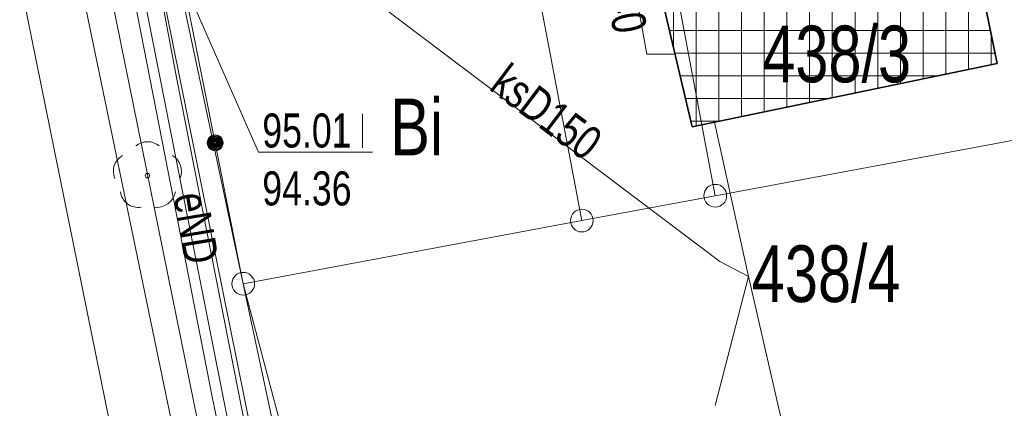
# Model space of a CAD drawing. Header units: metres. Extents: x -320 to 5572509, y -47 to 5960263.
# Tile 16 of 59: x 5572126 to 5572147, y 5960070 to 5960078. Entities that reach past the tile are written whole.
import ezdxf

# ---------------------------------------------------------------- set-up
doc = ezdxf.new("R2010")
doc.units = ezdxf.units.M
doc.header["$MEASUREMENT"] = 0
for name, color, linetype in [('202-Punkt_graniczny_stabilizowa', 7, 'Continuous'), ('210-Oznaczenie_uzytku', 7, 'Continuous'), ('211-Nr_dzialki', 7, 'Continuous'), ('218-Granica_uzytku', 7, 'Continuous'), ('219-Linia_granicy', 7, 'Continuous'), ('312-Budynek__powierzchnia_', 7, 'Continuous'), ('422-Kraweznik_jezdni', 7, 'Continuous'), ('902-Ogrodzenie_trwale_symb_', 7, 'Continuous'), ('922-Drzewo_lisciaste', 7, 'Continuous'), ('940-Trawnik_symb__poj_', 7, 'Continuous'), ('Nowe_810-G Ogólne', 7, 'Continuous'), ('przewod_elektroenergetyczny__li', 7, 'Continuous'), ('przewod_inny__linia_', 7, 'Continuous'), ('przewod_kanalizacyjny__linia_', 7, 'Continuous'), ('przewod_kanalizacyjny__linia_-A', 7, 'Continuous'), ('przewod_telekomunikacyjny__lini', 7, 'Continuous'), ('przewod_wodociagowy__linia_', 7, 'Continuous'), ('przewod_wodociagowy__linia_-Atr', 7, 'Continuous'), ('punkt_o_okreslonej_wysokosci__s', 7, 'Continuous')]:
    doc.layers.add(name, color=color, linetype=linetype)
doc.styles.add('GENERATED_STYLE_1', font='arial.ttf')

# ---------------------------------------------------------------- blocks, each defined once
blk = doc.blocks.new('Wypełnienie_21', base_point=(5572434.607, 5960129.98))
at = {"layer": 'Nowe_810-G Ogólne', "linetype": 'Continuous', "lineweight": 0, "true_color": 0x000000}
h = blk.add_hatch(dxfattribs=at)
h.set_pattern_fill('SIATKA_25X25', color=18, style=0, pattern_type=2)
h.set_pattern_definition([(0, (5572434.6074, 5960128.98037), (0, 0.5), []), (90, (5572434.6074, 5960128.98037), (-0.5, 0), [])])
h.paths.add_polyline_path([(5572138.72, 5960083.49), (5572145.68, 5960084.92), (5572147.24, 5960077.25), (5572140.52, 5960075.86)])
at = {"layer": 'Nowe_810-G Ogólne', "color": 18, "lineweight": 35, "true_color": 0x030303}
for p, q in [((5572138.72, 5960083.49), (5572145.68, 5960084.92)), ((5572145.68, 5960084.92), (5572147.24, 5960077.25)), ((5572140.52, 5960075.86), (5572138.72, 5960083.49)), ((5572147.24, 5960077.25), (5572140.52, 5960075.86))]:
    blk.add_line(p, q, dxfattribs=at)
blk = doc.blocks.new('EGBP04_2a')
at = {"layer": '202-Punkt_graniczny_stabilizowa', "color": 7, "lineweight": 13}
blk.add_circle((0, 0), 0.25, dxfattribs=at)
blk = doc.blocks.new('OBOP02_01')
at = {"layer": '922-Drzewo_lisciaste', "color": 7, "lineweight": 13}
blk.add_circle((0, 0), 0.05, dxfattribs=at)
for centre, radius, start, end in [((0, 0.35), 0.4, 50.114, 129.886), ((-0.35, 0.1), 0.4, 119.8482, 203.5195), ((0.35, 0.1), 0.4, 336.8845, 60.1518), ((-0.2, -0.3), 0.4, 187.477, 278.4788), ((0.2, -0.275), 0.425, 262.6459, 349.6289)]:
    blk.add_arc(centre, radius, start, end, dxfattribs=at)
blk = doc.blocks.new('940P')
at = {"layer": '940-Trawnik_symb__poj_', "color": 7, "lineweight": 13}
for p, q in [((-0.25, -0.375), (-0.25, 0.375)), ((0.25, -0.375), (0.25, 0.375))]:
    blk.add_line(p, q, dxfattribs=at)

msp = doc.modelspace()

# ---------------------------------------------------------------- linework, layer by layer
at = {"layer": '218-Granica_uzytku', "color": 3, "lineweight": 18, "flags": 128}
for points in [[(5572138.09, 5960073.79), (5572136.13, 5960084.12)], [(5572136.13, 5960084.12), (5572138.09, 5960073.79)], [(5572128.45, 5960082.68), (5572130.63, 5960072.4)], [(5572130.63, 5960072.4), (5572128.45, 5960082.68)], [(5572130.63, 5960072.4), (5572138.09, 5960073.79)], [(5572138.09, 5960073.79), (5572130.63, 5960072.4)], [(5572130.63, 5960072.4), (5572131.38, 5960068.89)], [(5572131.38, 5960068.89), (5572130.63, 5960072.4)]]:
    msp.add_lwpolyline(points, dxfattribs=at)
at = {"layer": '219-Linia_granicy', "color": 178, "lineweight": 18, "flags": 128}
for points in [[(5572141.03, 5960074.34), (5572139.09, 5960084.66)], [(5572138.09, 5960073.79), (5572136.13, 5960084.12)], [(5572130.63, 5960072.4), (5572128.45, 5960082.68)], [(5572147.92, 5960075.62), (5572141.03, 5960074.34)], [(5572141.03, 5960074.34), (5572138.09, 5960073.79)], [(5572138.09, 5960073.79), (5572130.63, 5960072.4)], [(5572131.38, 5960068.89), (5572130.63, 5960072.4)]]:
    msp.add_lwpolyline(points, dxfattribs=at)
at = {"layer": '312-Budynek__powierzchnia_', "color": 7, "lineweight": 13, "flags": 128}
for points in [[(5572145.68, 5960084.92), (5572147.24, 5960077.25)], [(5572140.52, 5960075.86), (5572138.72, 5960083.49)], [(5572147.24, 5960077.25), (5572140.52, 5960075.86)]]:
    msp.add_lwpolyline(points, dxfattribs=at)
at = {"layer": '422-Kraweznik_jezdni', "color": 7, "lineweight": 13, "flags": 128}
msp.add_lwpolyline([(5572125.91, 5960084.54), (5572130.69, 5960061.46), (5572132.653, 5960051.969)], dxfattribs=at)
at = {"layer": '902-Ogrodzenie_trwale_symb_', "color": 7, "lineweight": 13, "flags": 128}
msp.add_lwpolyline([(5572128.54, 5960082.85), (5572128.55, 5960082.85), (5572130.63, 5960072.4), (5572131.57, 5960068.86)], dxfattribs=at)
at = {"layer": '902-Ogrodzenie_trwale_symb_', "color": 7, "lineweight": 13}
for radius in [0.175, 0.157, 0.14, 0.122, 0.105, 0.0875, 0.07, 0.0525, 0.035]:
    msp.add_circle((5572130.012, 5960075.504), radius, dxfattribs=at)
at = {"layer": 'przewod_elektroenergetyczny__li', "color": 1, "lineweight": 18, "flags": 128}
for points in [[(5572100.94, 5960178.88), (5572109.17, 5960180.85), (5572112.43, 5960175.76), (5572116.04, 5960174.93), (5572119.42, 5960176.98), (5572125.97, 5960168.82), (5572118.19, 5960162.43), (5572115.87, 5960159.72), (5572114.82, 5960152.61), (5572118.65, 5960132.79), (5572124.28, 5960103.27), (5572127.13, 5960087.71), (5572129.17, 5960076.91), (5572131.17, 5960066.73), (5572133.61, 5960054.57), (5572134.061, 5960052.256)], [(5572132.32, 5960080.35), (5572127.92, 5960080.28), (5572129.95, 5960069.87), (5572132.21, 5960059.11), (5572132.65, 5960056.34), (5572132.29, 5960055.47)]]:
    msp.add_lwpolyline(points, dxfattribs=at)
at = {"layer": 'przewod_inny__linia_', "color": 7, "lineweight": 13, "flags": 128}
msp.add_lwpolyline([(5572133.762, 5960052.195), (5572133.34, 5960053.97), (5572127.73, 5960082.35), (5572127.21, 5960084.14), (5572133.78, 5960085.74), (5572135.13, 5960085.21), (5572146.3, 5960087.75), (5572150.19, 5960089.61), (5572159.12, 5960091.48), (5572158.21, 5960100.55), (5572159.67, 5960109.54), (5572161.48, 5960117.16), (5572169.39, 5960123.42), (5572171.01, 5960124.72), (5572179.14, 5960128.14), (5572179.07, 5960128.56)], dxfattribs=at)
at = {"layer": 'przewod_kanalizacyjny__linia_', "color": 34, "lineweight": 18, "flags": 128}
for points in [[(5572141.03, 5960069.72), (5572141.76, 5960072.56), (5572141.13, 5960072.89), (5572126.7, 5960083.78)], [(5572133.216, 5960052.084), (5572131.44, 5960060.54), (5572130.57, 5960064.72), (5572126.7, 5960083.78)], [(5572141.26, 5960068.45), (5572142.53, 5960069.2), (5572141.76, 5960072.56), (5572141.01, 5960075.96)]]:
    msp.add_lwpolyline(points, dxfattribs=at)
at = {"layer": 'przewod_telekomunikacyjny__lini', "color": 30, "lineweight": 18, "flags": 128}
msp.add_lwpolyline([(5572127.99, 5960083.4), (5572128.3, 5960081.56), (5572133.95, 5960053.57), (5572134.29, 5960052.303)], dxfattribs=at)
at = {"layer": 'przewod_wodociagowy__linia_', "color": 7, "lineweight": 20, "flags": 128}
for points in [[(5572131.294, 5960051.691), (5572131.04, 5960052.95), (5572128.4, 5960065.81), (5572125.16, 5960081.78), (5572124.04, 5960088.59), (5572123.96, 5960088.84), (5572123.93, 5960089.11), (5572119.95, 5960111.06), (5572119.42, 5960114.21), (5572116.58, 5960131.17), (5572112.7, 5960153.83), (5572110.48, 5960167.38)], [(5572137.01, 5960090.95), (5572138.22, 5960084.66), (5572139.52, 5960077.46), (5572140.12, 5960077.46)]]:
    msp.add_lwpolyline(points, dxfattribs=at)
at = {"layer": 'punkt_o_okreslonej_wysokosci__s', "color": 7, "lineweight": 13, "flags": 128}
msp.add_lwpolyline([(5572127.91, 5960082.25), (5572130.97, 5960075.3), (5572133.475, 5960075.3)], dxfattribs=at)

# ---------------------------------------------------------------- block references
at = {"layer": '202-Punkt_graniczny_stabilizowa', "color": 7, "lineweight": 13}
for p in [(5572141.03, 5960074.34), (5572138.09, 5960073.79), (5572130.63, 5960072.4)]:
    msp.add_blockref('EGBP04_2a', p, dxfattribs=at)
at = {"layer": '922-Drzewo_lisciaste', "color": 7, "lineweight": 13, "rotation": 0.0008399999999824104}
msp.add_blockref('OBOP02_01', (5572128.52, 5960074.78), dxfattribs=at)
at = {"layer": '940-Trawnik_symb__poj_', "color": 7, "lineweight": 13, "rotation": 0.0008399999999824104}
msp.add_blockref('940P', (5572133.01, 5960075.77), dxfattribs=at)
at = {"layer": 'Nowe_810-G Ogólne', "color": 7, "lineweight": 13}
msp.add_blockref('Wypełnienie_21', (5572434.607, 5960129.98), dxfattribs=at)

# ---------------------------------------------------------------- texts
at = {"layer": '210-Oznaczenie_uzytku', "color": 3, "lineweight": 18, "insert": (5572133.869, 5960075.229), "char_height": 1.25, "attachment_point": 7, "style": 'GENERATED_STYLE_1'}
msp.add_mtext('\\A1;{\\W0.750000x;\\pql;\\fArial|b0|i0|c238|p38;Bi}', dxfattribs=at)
at = {"layer": '211-Nr_dzialki', "color": 178, "lineweight": 18, "char_height": 1.25, "attachment_point": 7, "style": 'GENERATED_STYLE_1'}
for s, insert in [('\\A1;{\\W0.750000x;\\pql;\\fArial|b0|i0|c238|p38;438/3}', (5572142.066, 5960076.82)), ('\\A1;{\\W0.750000x;\\pql;\\fArial|b0|i0|c238|p38;438/4}', (5572141.834, 5960071.978))]:
    msp.add_mtext(s, dxfattribs=dict(at, insert=insert))
at = {"layer": 'przewod_elektroenergetyczny__li', "color": 1, "lineweight": 18, "insert": (5572129.46, 5960074.404), "char_height": 0.75, "attachment_point": 4, "rotation": 279.449, "style": 'GENERATED_STYLE_1'}
msp.add_mtext('\\A1;{\\W0.750000x;\\pql;\\fArial|b0|i0|c238|p38;eND}', dxfattribs=at)
at = {"layer": 'przewod_kanalizacyjny__linia_-A', "color": 34, "lineweight": 18, "insert": (5572136.246, 5960076.985), "char_height": 0.75, "attachment_point": 4, "rotation": 322.959, "style": 'GENERATED_STYLE_1'}
msp.add_mtext('\\A1;{\\W0.750000x;\\pql;\\fArial|b0|i0|c238|p38;ksD150}', dxfattribs=at)
at = {"layer": 'przewod_wodociagowy__linia_-Atr', "color": 7, "lineweight": 20, "insert": (5572138.498, 5960079.463), "char_height": 0.75, "attachment_point": 7, "rotation": 280.235, "style": 'GENERATED_STYLE_1'}
msp.add_mtext('\\A1;{\\W0.750000x;\\pql;\\fArial|b0|i0|c238|p38;wl40}', dxfattribs=at)
at = {"layer": 'punkt_o_okreslonej_wysokosci__s', "color": 30, "lineweight": 18, "char_height": 0.75, "attachment_point": 7, "style": 'GENERATED_STYLE_1'}
for s, insert in [('\\A1;{\\W0.750000x;\\pql;\\fArial|b0|i0|c238|p38;95.01}', (5572131.05, 5960075.391)), ('\\A1;{\\W0.750000x;\\pql;\\fArial|b0|i0|c238|p38;94.36}', (5572131.05, 5960074.115))]:
    msp.add_mtext(s, dxfattribs=dict(at, insert=insert))

doc.saveas('drawing.dxf')
